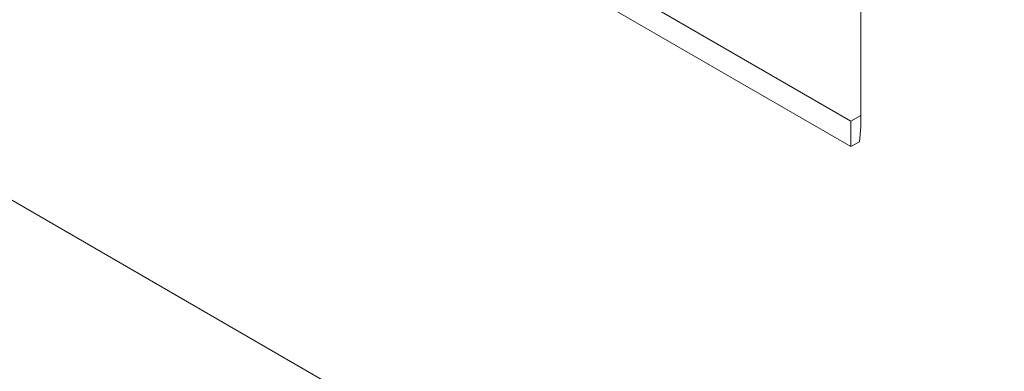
# Model space of a CAD drawing. Header units: metres. Extents: x -16.8 to 29.9, y -11.9 to 37.1.
# Tile 43 of 202: x 6.944 to 8.37, y -3.441 to -2.932. Entities that reach past the tile are written whole.
import ezdxf

# ---------------------------------------------------------------- set-up
doc = ezdxf.new("R2010")
doc.units = ezdxf.units.M
doc.layers.add('A-ROOF', color=7, linetype='Continuous', lineweight=5)
doc.layers.add('I-WALL', color=7, linetype='Continuous', lineweight=5)

# ---------------------------------------------------------------- blocks, each defined once
blk = doc.blocks.new('RUFO_1_ - RUFO_1_-1923193-ISO_03')
at = {"layer": 'A-ROOF'}
for p, q in [((-15.2938, -3.0787), (-18.801, -1.0539)), ((-15.2938, -3.1155), (-18.801, -1.0906)), ((-15.2797, -3.0706), (-15.2938, -3.0787)), ((-15.2938, -3.0787), (-15.2938, -3.1155)), ((-15.2815, -3.1084), (-15.2797, -3.0869)), ((-15.2938, -3.1155), (-15.2815, -3.1084))]:
    blk.add_line(p, q, dxfattribs=at)

msp = doc.modelspace()

# ---------------------------------------------------------------- linework, layer by layer
at = {"layer": 'I-WALL'}
for p, q in [((4.655, -1.8785), (10.9058, -5.4875)), ((8.1622, -2.6338), (8.1622, -3.0869))]:
    msp.add_line(p, q, dxfattribs=at)

# ---------------------------------------------------------------- block references
at = {"layer": 'A-ROOF'}
msp.add_blockref('RUFO_1_ - RUFO_1_-1923193-ISO_03', (23.4419, 0), dxfattribs=at)

doc.saveas('drawing.dxf')
